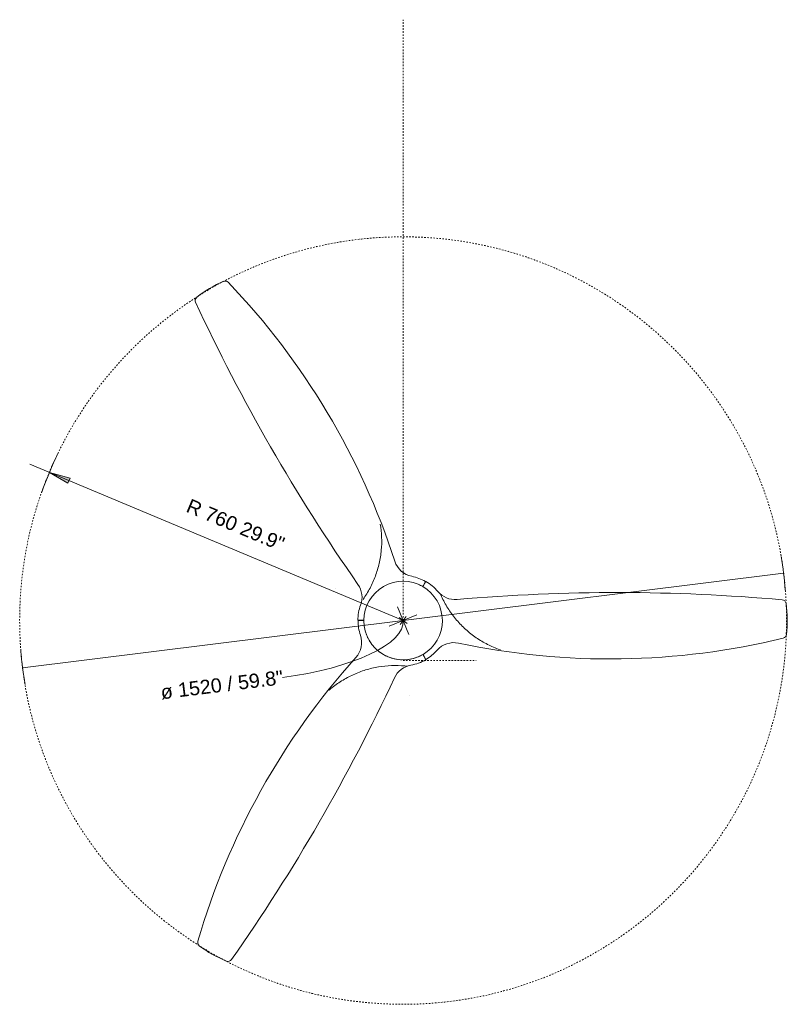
# Model space of a CAD drawing. Header units: millimetres. Extents: x 5922 to 11897, y 1480 to 7785.
# Tile 14 of 14: x 10375 to 11897, y 5835 to 7785. Entities that reach past the tile are written whole.
import ezdxf

# ---------------------------------------------------------------- set-up
doc = ezdxf.new("R2010")
doc.units = ezdxf.units.MM
doc.linetypes.add('Dash', pattern=[6, 3, -3])
doc.linetypes.add('Punto', pattern=[4.7625, 0, -4.7625])
for name, color, linetype, lineweight in [('Cotas', 7, 'Continuous', 9), ('Cotas-14', 7, 'Continuous', 9), ('Lighthing Fixture Detail Wide Black', 7, 'Continuous', 20)]:
    doc.layers.add(name, color=color, linetype=linetype, lineweight=lineweight)
doc.layers.add('Lighthing Fixture Dim Grey Dash', color=7, linetype='Dash', lineweight=9, true_color=0xd2d2d2)
doc.layers.add('Ligthing Fixture ADD', color=7, linetype='Punto', lineweight=9, true_color=0xffffff)
doc.styles.add('Arial', font='arial.ttf', dxfattribs={"height": 28})
doc.dimstyles.new('Diameter_-_3mm_Arial', dxfattribs={"dimscale": 304.8, "dimtxt": 28.567263, "dimasz": 0, "dimexe": 0.110236, "dimexo": 0, "dimgap": 0.068898, "dimtad": 1, "dimjust": 3, "dimdec": 0, "dimzin": 0, "dimdsep": 46, "dimtxsty": 'Arial', "dimblk1": 'NONE', "dimblk2": 'NONE', "dimsah": 1, "dimcen": 0.09, "dimadec": 0, "dimazin": 0, "dimtfac": 1, "dimtdec": 4, "dimtix": 1, "dimtmove": 0, "dimatfit": 2, "dimfxl": 1, "dimtvp": 1, "dimtolj": 1, "dimtzin": 0, "dimarcsym": 2})
doc.dimstyles.new('Radial_-_3mm_Arial', dxfattribs={"dimscale": 304.8, "dimtxt": 28.567263, "dimasz": 0.137795, "dimexe": 0.137795, "dimexo": 0, "dimgap": 0.080381, "dimtad": 1, "dimjust": 3, "dimdec": 0, "dimzin": 0, "dimdsep": 46, "dimtxsty": 'Arial', "dimsah": 1, "dimcen": 0.09, "dimdle": 0.137795, "dimadec": 0, "dimazin": 0, "dimtfac": 1, "dimtdec": 4, "dimtix": 1, "dimtmove": 0, "dimatfit": 2, "dimfxl": 1, "dimtvp": 1, "dimtfill": 1, "dimtolj": 1, "dimtzin": 0, "dimarcsym": 2})

# ---------------------------------------------------------------- blocks, each defined once
blk = doc.blocks.new('DIMBLOCK6-Planta_PDF')
at = {"layer": 'Cotas-14', "color": 8, "true_color": 0x787878}
for p, q in [((11135.2, 6595), (11889.4, 6688.7)), ((11135.2, 6595), (10381, 6501.2)), ((11127.4, 6601), (11143, 6588.9)), ((11129.1, 6587.1), (11141.3, 6602.8))]:
    blk.add_line(p, q, dxfattribs=at)
for start, end in [(4.5514, 9.6176), (184.5514, 189.6176)]:
    blk.add_arc((11135.2, 6595), 760, start, end, dxfattribs=at)
blk.add_ellipse((10886.2, 6564), major_axis=(249, 30.9), ratio=0.327686, start_param=4.712389, end_param=6.283185, dxfattribs=at)
at = {"layer": 'Cotas-14', "color": 0, "insert": (10653, 6466.7), "char_height": 28, "width": 292.177, "attachment_point": 1, "rotation": 7.0845, "line_spacing_factor": 0.941778, "style": 'Arial'}
blk.add_mtext('ø 1520 / 59.8"', dxfattribs=at)
blk = doc.blocks.new('_None')
blk = doc.blocks.new('DIMBLOCK7-Planta_PDF')
at = {"layer": 'Cotas-14'}
blk.add_hatch(color=256, dxfattribs=at).paths.add_polyline_path([(10434.1, 6888.2), (10470.7, 6866.9), (10475, 6877.1)])
for p, q in [((11135.2, 6595), (10395.3, 6904.4)), ((10434.1, 6888.2), (10470.7, 6866.9)), ((10475, 6877.1), (10434.1, 6888.2)), ((10470.7, 6866.9), (10475, 6877.1)), ((11124, 6622.4), (11146.5, 6567.5)), ((11107.8, 6583.7), (11162.7, 6606.2))]:
    blk.add_line(p, q, dxfattribs=at)
blk.add_arc((11135.2, 6595), 760, 154.1381, 160.4708, dxfattribs=at)
at = {"layer": 'Cotas-14', "color": 0, "insert": (10713.9, 6837.1), "char_height": 28, "width": 245.239, "attachment_point": 1, "rotation": 337.3045, "line_spacing_factor": 0.941778, "style": 'Arial', "bg_fill": 3, "box_fill_scale": 1.25, "bg_fill_color": 256, "bg_fill_true_color": 13158600, "bg_fill_transparency": 0}
blk.add_mtext('R 760 29.9"', dxfattribs=at)

msp = doc.modelspace()

# ---------------------------------------------------------------- linework, layer by layer
at = {"layer": 'Lighthing Fixture Detail Wide Black'}
for p, q in [((11174, 6662.4), (11179.7, 6672.3)), ((11180.4, 6672.4), (11174.4, 6662.1)), ((11211.4, 6642.7), (11209.4, 6647.1)), ((11045.7, 6595.5), (11057.6, 6595.5)), ((11057.5, 6595), (11046.1, 6595)), ((11323.5, 6538.6), (11328.2, 6536.8)), ((11180.2, 6517.4), (11174.2, 6527.7)), ((11174.7, 6527.9), (11180.4, 6518.1)), ((11138.5, 6505.1), (11143.3, 6504.7)), ((10992.2, 6460.1), (10988.4, 6456.9))]:
    msp.add_line(p, q, dxfattribs=at)
for centre, radius, start, end in [((10866.4, 7060.1), 224.3, 112.8125, 128.6763), ((10782.7, 7259.2), 8.25, 43.6914, 112.8125), ((9740, 6263.1), 1450.3, 18.0529, 43.6914), ((10731.4, 7228.7), 8.25, 128.6763, 204.9241), ((14065.1, 8777.9), 3684.3, 204.9241, 214.9622), ((11161.4, 6726.4), 44.7, 198.0529, 258.5995), ((11135.3, 6595), 77.8, 60.1641, 179.6051), ((11134.9, 6595.1), 89.3, 59.8863, 78.5995), ((11135.5, 6595.2), 89.3, 39.9388, 59.8421), ((11009.1, 6641), 44.7, 339.9388, 34.9622), ((11135.2, 6595), 77.8, 59.7269, 67.5), ((11135.2, 6595), 77.8, 300.4758, 59.7378), ((11238.3, 6681.3), 44.7, 219.9388, 274.9622), ((11560.8, 2966.2), 3684.3, 84.9241, 94.9622), ((11886.1, 6627.8), 8.25, 8.6763, 84.9241), ((11134.9, 6595.1), 89.3, 159.9388, 179.7265), ((11672.5, 6595.2), 224.3, 352.8125, 8.6763), ((11135.3, 6594.6), 89.3, 179.7151, 198.5995), ((11135.2, 6595), 77.8, 179.6073, 179.9678), ((11135.2, 6595), 77.8, 180, 187.1182), ((11135.2, 6595), 77.8, 179.9676, 300.1133), ((11135.2, 6595), 77.8, 189.3805, 194.2113), ((11135.2, 6595), 77.8, 197.0193, 201.3852), ((11008.3, 6551.8), 44.7, 318.0529, 18.5995), ((11135.2, 6595), 77.8, 204.224, 208.5169), ((11135.2, 6595), 77.8, 211.5129, 215.7573), ((11545.5, 7969.2), 1450.3, 258.0529, 283.6914), ((11886.8, 6568.2), 8.25, 283.6914, 352.8125), ((11135.2, 6595), 77.8, 218.5895, 222.9934), ((11135.2, 6595), 77.8, 225.8115, 230.6738), ((11135.2, 6595), 77.8, 232.8527, 239.9862), ((11135.5, 6595.2), 89.3, 300.1579, 318.5995), ((11236, 6506.6), 44.7, 78.0529, 138.5995), ((12120.3, 5552.5), 1450.3, 138.0529, 163.6914), ((11135.2, 6595), 77.8, 240.0413, 247.1847), ((11135.2, 6595), 77.8, 249.2739, 254.2249), ((11135.2, 6595), 77.8, 257.0202, 261.4451), ((11135.2, 6595), 77.8, 264.2674, 268.519), ((11135.2, 6595), 77.8, 271.515, 275.8022), ((11135.2, 6595), 77.8, 278.649, 282.9943), ((11135.3, 6594.6), 89.3, 279.9388, 300.1693), ((11135.2, 6595), 77.8, 285.8138, 290.6753), ((11135.2, 6595), 77.8, 292.8946, 300), ((11135.2, 6595), 77.8, 300.1181, 300.4951), ((11158.5, 6462.6), 44.7, 99.9388, 154.9622), ((7779.9, 8040.7), 3684.3, 324.9241, 334.9622), ((10736.3, 5957.4), 8.25, 163.6914, 232.8125), ((10866.8, 6129.5), 224.3, 232.8125, 248.6763), ((10788.3, 5928.3), 8.25, 248.6763, 324.9241)]:
    msp.add_arc(centre, radius, start, end, dxfattribs=at)
for points in [[(11090, 6786.2), (11091.5, 6777.6), (11093.3, 6760.3), (11092.5, 6734), (11088.3, 6708.1), (11080.8, 6683), (11070.1, 6659), (11061, 6644.2), (11055.9, 6637)], [(11323.5, 6538.6), (11315.3, 6541.6), (11299.4, 6548.7), (11277.1, 6562.5), (11256.7, 6579.1), (11238.7, 6598.1), (11223.3, 6619.4), (11215.1, 6634.7), (11211.4, 6642.7)], [(11323.5, 6538.6), (11315.3, 6541.6), (11299.4, 6548.7), (11277.1, 6562.5), (11256.7, 6579.1), (11238.7, 6598.1), (11223.3, 6619.4), (11215.1, 6634.7), (11211.4, 6642.7)], [(10992.2, 6460.1), (10999, 6465.7), (11013.1, 6475.9), (11036.2, 6488.3), (11060.7, 6497.7), (11086.2, 6503.7), (11112.4, 6506.4), (11129.8, 6505.9), (11138.5, 6505.1)], [(10992.2, 6460.1), (10999, 6465.7), (11013.1, 6475.9), (11036.2, 6488.3), (11060.7, 6497.7), (11086.2, 6503.7), (11112.4, 6506.4), (11129.8, 6505.9), (11138.5, 6505.1)]]:
    msp.add_open_spline(points, degree=3, knots=[0, 0, 0, 0, 0.166667, 0.333333, 0.5, 0.666667, 0.833333, 1, 1, 1, 1], dxfattribs=at)
at = {"layer": 'Lighthing Fixture Dim Grey Dash'}
for p, q in [((11135.2, 6595), (11135.2, 7785)), ((11135.2, 6515.8), (11280.2, 6515.8))]:
    msp.add_line(p, q, dxfattribs=at)
msp.add_circle((11135.2, 6595), 760, dxfattribs=at)
at = {"layer": 'Ligthing Fixture ADD'}
for p, q in [((11001.4, 6658.6), (10997.5, 6658.6)), ((11147, 6447.3), (11149, 6443.9))]:
    msp.add_line(p, q, dxfattribs=at)

# ---------------------------------------------------------------- dimensions: what is measured, and where the dimension line sits
at = {"layer": 'Cotas', "color": 8, "true_color": 0x787878}
dim = msp.add_diameter_dim_2p(p1=(11889.4, 6688.7), p2=(10381, 6501.2), dimstyle='Diameter_-_3mm_Arial', override={"dimpost": 'ø<>'}, dxfattribs=at)
dim.commit()
dim.dimension.update_dxf_attribs({"geometry": 'DIMBLOCK6-Planta_PDF', "text_midpoint": (11130.4, 6633.8)})

# ---------------------------------------------------------------- next in the draw order: dimensions: what is measured, and where the dimension line sits
at = {"layer": 'Cotas'}
dim = msp.add_radius_dim(center=(11135.2, 6595), mpoint=(10434.1, 6888.2), dimstyle='Radial_-_3mm_Arial', override={"dimpost": 'R<>'}, dxfattribs=at)
dim.commit()
dim.dimension.update_dxf_attribs({"geometry": 'DIMBLOCK7-Planta_PDF', "text_midpoint": (10820.4, 6772.6)})

doc.saveas('drawing.dxf')
